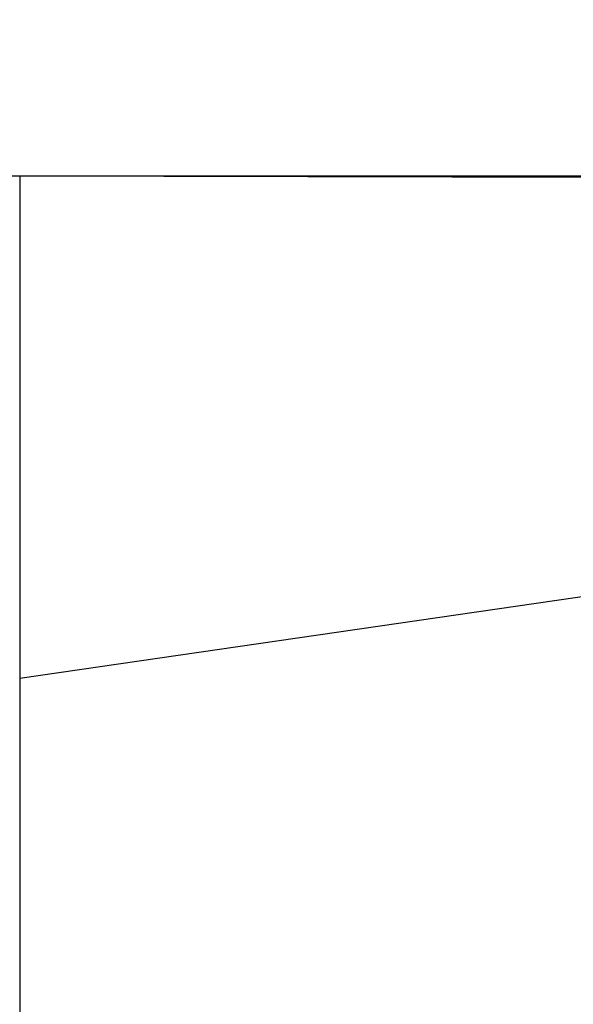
# Model space of a CAD drawing. Header units: millimetres. Extents: x 0 to 1300, y 0 to 891.
# Tile 28 of 141: x 558.11 to 564.61, y 307.79 to 319.33. Entities that reach past the tile are written whole.
import ezdxf

# ---------------------------------------------------------------- set-up
doc = ezdxf.new("R2010")
doc.units = ezdxf.units.MM
doc.header["$LTSCALE"] = 0.547069
doc.layers.add('NoLayerName_001', color=7, linetype='Continuous')
doc.layers.add('NoLayerName_004', color=7, linetype='Continuous')

# ---------------------------------------------------------------- blocks, each defined once
blk = doc.blocks.new('DIM_0002')
at = {"color": 3, "linetype": 'Continuous', "lineweight": 13}
blk.add_arc((67.226, 70.226), 67.226, 0, 270, dxfattribs=at)

msp = doc.modelspace()

# ---------------------------------------------------------------- linework, layer by layer
at = {"layer": 'NoLayerName_004', "color": 30, "linetype": 'Continuous', "lineweight": 25}
for p, q in [((549.1787, 317.5016), (567.9741, 317.5016)), ((558.1146, 317.5016), (558.1146, 301.1551)), ((558.1146, 317.5016), (567.9741, 317.477)), ((565.0311, 312.61), (558.1146, 311.6083))]:
    msp.add_line(p, q, dxfattribs=at)

# ---------------------------------------------------------------- block references
at = {"layer": 'NoLayerName_001', "color": 3, "linetype": 'Continuous', "lineweight": 13}
msp.add_blockref('DIM_0002', (530.8889, 227.276), dxfattribs=at)

doc.saveas('drawing.dxf')
